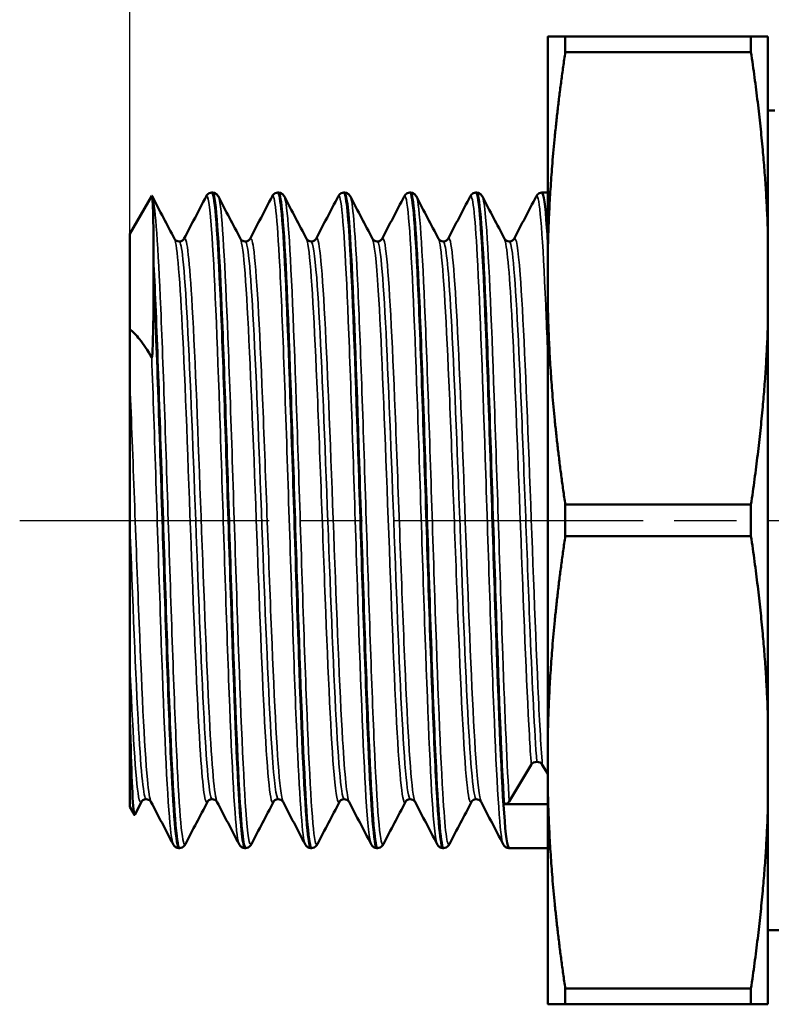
# Model space of a CAD drawing. Header units: millimetres. Extents: x 0 to 698, y -69 to 297.
# Tile 4 of 15: x 56 to 73, y 121 to 144. Entities that reach past the tile are written whole.
import ezdxf

# ---------------------------------------------------------------- set-up
doc = ezdxf.new("R2010")
doc.units = ezdxf.units.MM
doc.linetypes.add('CHAIN', pattern=[0.7087, 0.4724, -0.0591, 0.1181, -0.0591])
for name, color, linetype, lineweight in [('Видимые тонкие (ГОСТ)', 7, 'Continuous', 35), ('Видимый контур (ГОСТ)', 7, 'Continuous', 50), ('Осевая линия (ГОСТ)', 7, 'Continuous', 25), ('Размер (ГОСТ)', 7, 'Continuous', 25)]:
    doc.layers.add(name, color=color, linetype=linetype, lineweight=lineweight)
doc.styles.add('Обычный текст (ГОСТ)', font='GOST Common Italic.ttf')
doc.dimstyles.new('Обычный (ГОСТ)', dxfattribs={"dimtxt": 3.5, "dimasz": 3.5, "dimexe": 1, "dimexo": 0, "dimgap": 0.5, "dimtad": 1, "dimrnd": 1e-08, "dimtxsty": 'Обычный текст (ГОСТ)', "dimblk": 'Filled-1', "dimcen": 0.09, "dimdle": 15, "dimclrd": 256, "dimclre": 256, "dimclrt": 256, "dimazin": 2, "dimtfac": 0.714286, "dimtdec": 3, "dimtmove": 0, "dimatfit": 3, "dimfxl": 1, "dimtolj": 1, "dimlwd": 25, "dimlwe": 25, "dimarcsym": 0})

# ---------------------------------------------------------------- blocks, each defined once
blk = doc.blocks.new('Filled-1')
at = {"color": 0}
for p, q in [((0, 0), (-1, 0.1429)), ((-1, 0.1429), (-1, -0.1429)), ((-1, 0), (0, 0)), ((-1, -0.1429), (0, 0))]:
    blk.add_line(p, q, dxfattribs=at)
at = {"color": 0, "flags": 128}
blk.add_lwpolyline([(-1, -0.1429), (0, 0), (-1, 0.1429), (-1, -0.1429)], dxfattribs=at)
at = {"color": 0}
blk.add_solid([(-1, -0.1429), (0, 0), (-1, 0.1429), (-1, -0.1429)], dxfattribs=at)
blk = doc.blocks.new('*D12')
at = {"layer": 'Defpoints', "color": 0, "linetype": 'Continuous', "transparency": 16777216}
for p in [(83.286, 155.328), (83.286, 140.528), (58.286, 138.974)]:
    blk.add_point(p, dxfattribs=at)
at = {"layer": 'Размер (ГОСТ)', "linetype": 'Continuous', "lineweight": 25, "transparency": 16777216}
for p, q in [((58.286, 138.974), (58.286, 156.328)), ((83.286, 140.528), (83.286, 156.328)), ((61.786, 155.328), (79.786, 155.328))]:
    blk.add_line(p, q, dxfattribs=at)
at = {"layer": 'Размер (ГОСТ)', "linetype": 'Continuous', "lineweight": 25, "transparency": 16777216, "xscale": 3.5, "yscale": 3.5, "zscale": 3.5, "rotation": 180}
blk.add_blockref('Filled-1', (58.286, 155.328), dxfattribs=at)
at = {"layer": 'Размер (ГОСТ)', "linetype": 'Continuous', "lineweight": 25, "transparency": 16777216, "xscale": 3.5, "yscale": 3.5, "zscale": 3.5}
blk.add_blockref('Filled-1', (83.286, 155.328), dxfattribs=at)
at = {"layer": 'Размер (ГОСТ)', "linetype": 'Continuous', "lineweight": 25, "transparency": 16777216, "insert": (67.337, 159.328), "char_height": 3.5, "attachment_point": 1, "style": 'Обычный текст (ГОСТ)'}
blk.add_mtext('\\A1;25', dxfattribs=at)

msp = doc.modelspace()

# ---------------------------------------------------------------- linework, layer by layer
at = {"layer": 'Видимые тонкие (ГОСТ)'}
for points, knots in [([(60.021, 139.818), (60.062, 139.894), (60.104, 139.644), (60.145, 139.079), (60.21, 138.196), (60.274, 136.554), (60.339, 134.646), (60.404, 132.738), (60.468, 130.592), (60.533, 128.851), (60.597, 127.111), (60.662, 125.801), (60.727, 125.314), (60.741, 125.203), (60.756, 125.135), (60.771, 125.109)], [7.791873, 7.791873, 7.791873, 7.791873, 8.311961, 8.311961, 8.311961, 9.124559, 9.124559, 9.124559, 9.936889, 9.936889, 9.936889, 10.748955, 10.748955, 10.748955, 10.933465, 10.933465, 10.933465, 10.933465]), ([(61.521, 139.824), (61.579, 139.93), (61.637, 139.365), (61.695, 138.252), (61.763, 136.963), (61.83, 134.955), (61.897, 132.878), (61.963, 130.863), (62.028, 128.815), (62.093, 127.359), (62.152, 126.04), (62.212, 125.224), (62.271, 125.106)], [14.075058, 14.075058, 14.075058, 14.075058, 14.80559, 14.80559, 14.80559, 15.651912, 15.651912, 15.651912, 16.472728, 16.472728, 16.472728, 17.216651, 17.216651, 17.216651, 17.216651]), ([(64.521, 139.817), (64.555, 139.882), (64.59, 139.723), (64.624, 139.335), (64.689, 138.611), (64.753, 137.099), (64.818, 135.253), (64.883, 133.407), (64.947, 131.254), (65.012, 129.436), (65.077, 127.589), (65.143, 126.116), (65.208, 125.472), (65.229, 125.268), (65.25, 125.149), (65.271, 125.111)], [26.641429, 26.641429, 26.641429, 26.641429, 27.075307, 27.075307, 27.075307, 27.88666, 27.88666, 27.88666, 28.697546, 28.697546, 28.697546, 29.521944, 29.521944, 29.521944, 29.783021, 29.783021, 29.783021, 29.783021]), ([(66.021, 139.822), (66.075, 139.919), (66.129, 139.446), (66.183, 138.481), (66.247, 137.325), (66.312, 135.483), (66.377, 133.506), (66.441, 131.531), (66.506, 129.45), (66.571, 127.886), (66.637, 126.282), (66.703, 125.248), (66.769, 125.108), (66.77, 125.107), (66.77, 125.106), (66.771, 125.105)], [32.924614, 32.924614, 32.924614, 32.924614, 33.603459, 33.603459, 33.603459, 34.415911, 34.415911, 34.415911, 35.227342, 35.227342, 35.227342, 36.059912, 36.059912, 36.059912, 36.066207, 36.066207, 36.066207, 36.066207]), ([(58.8, 139.824), (58.86, 139.705), (58.92, 138.88), (58.979, 137.547), (59.044, 136.1), (59.108, 134.075), (59.173, 132.081), (59.238, 130.087), (59.302, 128.152), (59.367, 126.856), (59.428, 125.629), (59.489, 124.991), (59.55, 125.105)], [7.916091, 7.916091, 7.916091, 7.916091, 8.664379, 8.664379, 8.664379, 9.47686, 9.47686, 9.47686, 10.289075, 10.289075, 10.289075, 11.057683, 11.057683, 11.057683, 11.057683]), ([(60.3, 139.822), (60.312, 139.801), (60.324, 139.753), (60.336, 139.678), (60.4, 139.264), (60.465, 138.023), (60.529, 136.324), (60.596, 134.575), (60.662, 132.366), (60.729, 130.395), (60.794, 128.459), (60.859, 126.782), (60.924, 125.876), (60.966, 125.293), (61.008, 125.035), (61.05, 125.112)], [14.199276, 14.199276, 14.199276, 14.199276, 14.346391, 14.346391, 14.346391, 15.15715, 15.15715, 15.15715, 15.992486, 15.992486, 15.992486, 16.812939, 16.812939, 16.812939, 17.340869, 17.340869, 17.340869, 17.340869]), ([(61.8, 139.816), (61.834, 139.752), (61.867, 139.477), (61.901, 138.997), (61.966, 138.066), (62.031, 136.38), (62.096, 134.448), (62.16, 132.519), (62.225, 130.372), (62.29, 128.656), (62.355, 126.942), (62.42, 125.682), (62.485, 125.258), (62.507, 125.114), (62.528, 125.067), (62.55, 125.111)], [20.482461, 20.482461, 20.482461, 20.482461, 20.903011, 20.903011, 20.903011, 21.718793, 21.718793, 21.718793, 22.533899, 22.533899, 22.533899, 23.348356, 23.348356, 23.348356, 23.624054, 23.624054, 23.624054, 23.624054]), ([(63.021, 139.82), (63.037, 139.854), (63.054, 139.835), (63.07, 139.763), (63.135, 139.475), (63.2, 138.337), (63.265, 136.693), (63.33, 135.051), (63.395, 132.928), (63.459, 130.966), (63.524, 129.005), (63.589, 127.232), (63.654, 126.183), (63.693, 125.553), (63.732, 125.189), (63.771, 125.112)], [20.358243, 20.358243, 20.358243, 20.358243, 20.564426, 20.564426, 20.564426, 21.380498, 21.380498, 21.380498, 22.19588, 22.19588, 22.19588, 23.010603, 23.010603, 23.010603, 23.499836, 23.499836, 23.499836, 23.499836]), ([(63.3, 139.822), (63.352, 139.716), (63.403, 139.099), (63.455, 138.065), (63.519, 136.768), (63.584, 134.834), (63.648, 132.843), (63.713, 130.853), (63.777, 128.833), (63.842, 127.388), (63.907, 125.925), (63.972, 125.073), (64.038, 125.091), (64.042, 125.092), (64.046, 125.097), (64.05, 125.105)], [26.765646, 26.765646, 26.765646, 26.765646, 27.411907, 27.411907, 27.411907, 28.223063, 28.223063, 28.223063, 29.033765, 29.033765, 29.033765, 29.854021, 29.854021, 29.854021, 29.907239, 29.907239, 29.907239, 29.907239]), ([(64.8, 139.824), (64.806, 139.814), (64.812, 139.797), (64.817, 139.774), (64.882, 139.509), (64.947, 138.399), (65.011, 136.778), (65.076, 135.159), (65.141, 133.053), (65.205, 131.092), (65.27, 129.133), (65.334, 127.347), (65.399, 126.266), (65.449, 125.421), (65.5, 125.019), (65.55, 125.109)], [33.048832, 33.048832, 33.048832, 33.048832, 33.119599, 33.119599, 33.119599, 33.932712, 33.932712, 33.932712, 34.744737, 34.744737, 34.744737, 35.555785, 35.555785, 35.555785, 36.190424, 36.190424, 36.190424, 36.190424]), ([(66.3, 139.817), (66.325, 139.773), (66.349, 139.617), (66.373, 139.347), (66.438, 138.629), (66.503, 137.118), (66.567, 135.269), (66.633, 133.41), (66.698, 131.236), (66.763, 129.407), (66.812, 128.021), (66.861, 126.84), (66.911, 126.078)], [39.332017, 39.332017, 39.332017, 39.332017, 39.637234, 39.637234, 39.637234, 40.450681, 40.450681, 40.450681, 41.26825, 41.26825, 41.26825, 41.887902, 41.887902, 41.887902, 41.887902]), ([(67.521, 139.822), (67.532, 139.845), (67.544, 139.843), (67.555, 139.815), (67.62, 139.653), (67.685, 138.635), (67.75, 137.07), (67.762, 136.78), (67.774, 136.471), (67.786, 136.148)], [39.207799, 39.207799, 39.207799, 39.207799, 39.351006, 39.351006, 39.351006, 40.166214, 40.166214, 40.166214, 40.317537, 40.317537, 40.317537, 40.317537]), ([(62.519, 138.862), (62.519, 138.862), (62.519, 138.862), (62.519, 138.863), (62.586, 138.991), (62.653, 138.314), (62.72, 137.05), (62.788, 135.788), (62.855, 133.96), (62.922, 132.157), (62.989, 130.355), (63.056, 128.606), (63.124, 127.474), (63.172, 126.658), (63.22, 126.171), (63.269, 126.073)], [20.348972, 20.348972, 20.348972, 20.348972, 20.349444, 20.349444, 20.349444, 21.194681, 21.194681, 21.194681, 22.039171, 22.039171, 22.039171, 22.882948, 22.882948, 22.882948, 23.490565, 23.490565, 23.490565, 23.490565]), ([(59.303, 138.862), (59.366, 138.737), (59.429, 137.914), (59.492, 136.621), (59.559, 135.251), (59.626, 133.375), (59.693, 131.593), (59.76, 129.811), (59.827, 128.153), (59.894, 127.147), (59.947, 126.353), (60, 125.976), (60.053, 126.071)], [7.925362, 7.925362, 7.925362, 7.925362, 8.71988, 8.71988, 8.71988, 9.561187, 9.561187, 9.561187, 10.402209, 10.402209, 10.402209, 11.066955, 11.066955, 11.066955, 11.066955]), ([(59.411, 138.795), (59.439, 138.796), (59.468, 138.666), (59.496, 138.4), (59.563, 137.774), (59.631, 136.41), (59.698, 134.747), (59.765, 133.084), (59.832, 131.149), (59.899, 129.564), (59.966, 127.98), (60.033, 126.771), (60.1, 126.327), (60.121, 126.194), (60.141, 126.13), (60.161, 126.133)], [7.853982, 7.853982, 7.853982, 7.853982, 8.212507, 8.212507, 8.212507, 9.056496, 9.056496, 9.056496, 9.900193, 9.900193, 9.900193, 10.743607, 10.743607, 10.743607, 10.995574, 10.995574, 10.995574, 10.995574]), ([(59.519, 138.861), (59.577, 138.967), (59.636, 138.485), (59.694, 137.517), (59.761, 136.409), (59.828, 134.681), (59.895, 132.886), (59.962, 131.091), (60.029, 129.259), (60.096, 127.975), (60.153, 126.87), (60.211, 126.186), (60.269, 126.069)], [7.782601, 7.782601, 7.782601, 7.782601, 8.517726, 8.517726, 8.517726, 9.359103, 9.359103, 9.359103, 10.200192, 10.200192, 10.200192, 10.924194, 10.924194, 10.924194, 10.924194]), ([(60.803, 138.852), (60.837, 138.786), (60.872, 138.526), (60.906, 138.077), (60.974, 137.196), (61.042, 135.606), (61.11, 133.827), (61.177, 132.051), (61.245, 130.117), (61.312, 128.655), (61.38, 127.194), (61.448, 126.229), (61.515, 126.074), (61.528, 126.046), (61.54, 126.045), (61.553, 126.07)], [14.208547, 14.208547, 14.208547, 14.208547, 14.642482, 14.642482, 14.642482, 15.493902, 15.493902, 15.493902, 16.344034, 16.344034, 16.344034, 17.193234, 17.193234, 17.193234, 17.35014, 17.35014, 17.35014, 17.35014]), ([(60.911, 138.803), (60.978, 138.801), (61.045, 138.006), (61.112, 136.67), (61.18, 135.321), (61.248, 133.445), (61.316, 131.657), (61.384, 129.871), (61.452, 128.204), (61.52, 127.201), (61.567, 126.506), (61.614, 126.138), (61.661, 126.133)], [14.137167, 14.137167, 14.137167, 14.137167, 14.982496, 14.982496, 14.982496, 15.83574, 15.83574, 15.83574, 16.688025, 16.688025, 16.688025, 17.27876, 17.27876, 17.27876, 17.27876]), ([(61.019, 138.855), (61.045, 138.908), (61.072, 138.843), (61.099, 138.656), (61.167, 138.176), (61.235, 136.895), (61.304, 135.24), (61.371, 133.6), (61.439, 131.622), (61.507, 129.95), (61.574, 128.279), (61.642, 126.942), (61.71, 126.373), (61.729, 126.208), (61.749, 126.108), (61.769, 126.073)], [14.065787, 14.065787, 14.065787, 14.065787, 14.401604, 14.401604, 14.401604, 15.26055, 15.26055, 15.26055, 16.110945, 16.110945, 16.110945, 16.960397, 16.960397, 16.960397, 17.207379, 17.207379, 17.207379, 17.207379]), ([(62.303, 138.861), (62.31, 138.848), (62.317, 138.826), (62.324, 138.796), (62.391, 138.506), (62.459, 137.424), (62.526, 135.898), (62.593, 134.373), (62.66, 132.43), (62.727, 130.695), (62.794, 128.962), (62.862, 127.464), (62.929, 126.683), (62.97, 126.203), (63.011, 125.999), (63.053, 126.075)], [20.491733, 20.491733, 20.491733, 20.491733, 20.581361, 20.581361, 20.581361, 21.426389, 21.426389, 21.426389, 22.270681, 22.270681, 22.270681, 23.114267, 23.114267, 23.114267, 23.633325, 23.633325, 23.633325, 23.633325]), ([(62.411, 138.795), (62.452, 138.792), (62.493, 138.516), (62.534, 137.978), (62.601, 137.095), (62.669, 135.523), (62.736, 133.772), (62.803, 132.022), (62.871, 130.121), (62.938, 128.686), (63.005, 127.251), (63.073, 126.304), (63.14, 126.15), (63.147, 126.135), (63.154, 126.127), (63.161, 126.128)], [20.420352, 20.420352, 20.420352, 20.420352, 20.936235, 20.936235, 20.936235, 21.783466, 21.783466, 21.783466, 22.62997, 22.62997, 22.62997, 23.475777, 23.475777, 23.475777, 23.561945, 23.561945, 23.561945, 23.561945]), ([(63.803, 138.856), (63.846, 138.768), (63.89, 138.368), (63.933, 137.688), (64, 136.646), (64.067, 134.964), (64.134, 133.179), (64.202, 131.357), (64.27, 129.457), (64.339, 128.111), (64.406, 126.777), (64.474, 126.008), (64.542, 126.053), (64.545, 126.055), (64.549, 126.06), (64.553, 126.068)], [26.774918, 26.774918, 26.774918, 26.774918, 27.322714, 27.322714, 27.322714, 28.162722, 28.162722, 28.162722, 29.020545, 29.020545, 29.020545, 29.869951, 29.869951, 29.869951, 29.916511, 29.916511, 29.916511, 29.916511]), ([(63.911, 138.8), (63.922, 138.801), (63.934, 138.779), (63.946, 138.732), (64.013, 138.468), (64.08, 137.423), (64.147, 135.932), (64.214, 134.443), (64.281, 132.533), (64.348, 130.814), (64.416, 129.074), (64.484, 127.561), (64.552, 126.77), (64.588, 126.349), (64.624, 126.136), (64.661, 126.135)], [26.703538, 26.703538, 26.703538, 26.703538, 26.852677, 26.852677, 26.852677, 27.695475, 27.695475, 27.695475, 28.537763, 28.537763, 28.537763, 29.390773, 29.390773, 29.390773, 29.84513, 29.84513, 29.84513, 29.84513]), ([(64.019, 138.854), (64.055, 138.923), (64.092, 138.773), (64.128, 138.4), (64.195, 137.72), (64.262, 136.308), (64.329, 134.616), (64.398, 132.859), (64.468, 130.83), (64.537, 129.221), (64.605, 127.654), (64.672, 126.512), (64.74, 126.167), (64.75, 126.119), (64.759, 126.086), (64.769, 126.069)], [26.632157, 26.632157, 26.632157, 26.632157, 27.092218, 27.092218, 27.092218, 27.932365, 27.932365, 27.932365, 28.804587, 28.804587, 28.804587, 29.654466, 29.654466, 29.654466, 29.77375, 29.77375, 29.77375, 29.77375]), ([(65.303, 138.858), (65.318, 138.831), (65.333, 138.764), (65.349, 138.656), (65.416, 138.186), (65.483, 136.948), (65.55, 135.339), (65.617, 133.732), (65.683, 131.781), (65.75, 130.11), (65.82, 128.381), (65.889, 126.982), (65.958, 126.388), (65.989, 126.116), (66.021, 126.015), (66.053, 126.076)], [33.058103, 33.058103, 33.058103, 33.058103, 33.251058, 33.251058, 33.251058, 34.092849, 34.092849, 34.092849, 34.933494, 34.933494, 34.933494, 35.802795, 35.802795, 35.802795, 36.199696, 36.199696, 36.199696, 36.199696]), ([(65.411, 138.798), (65.462, 138.792), (65.513, 138.351), (65.564, 137.534), (65.631, 136.464), (65.699, 134.769), (65.766, 132.992), (65.833, 131.218), (65.9, 129.393), (65.967, 128.101), (66.031, 126.858), (66.096, 126.131), (66.161, 126.127)], [32.986723, 32.986723, 32.986723, 32.986723, 33.630439, 33.630439, 33.630439, 34.474204, 34.474204, 34.474204, 35.316873, 35.316873, 35.316873, 36.128316, 36.128316, 36.128316, 36.128316]), ([(65.519, 138.86), (65.528, 138.88), (65.538, 138.884), (65.548, 138.87), (65.615, 138.78), (65.682, 137.891), (65.749, 136.489), (65.816, 135.089), (65.883, 133.2), (65.949, 131.426), (66.016, 129.654), (66.083, 128.025), (66.15, 127.059), (66.189, 126.487), (66.229, 126.153), (66.269, 126.075)], [32.915342, 32.915342, 32.915342, 32.915342, 33.037136, 33.037136, 33.037136, 33.879237, 33.879237, 33.879237, 34.720161, 34.720161, 34.720161, 35.560032, 35.560032, 35.560032, 36.056935, 36.056935, 36.056935, 36.056935]), ([(66.803, 138.859), (66.857, 138.749), (66.911, 138.142), (66.965, 137.146), (67.032, 135.918), (67.099, 134.119), (67.166, 132.323), (67.233, 130.525), (67.3, 128.759), (67.367, 127.59), (67.381, 127.335), (67.396, 127.107), (67.411, 126.91)], [39.341289, 39.341289, 39.341289, 39.341289, 40.022606, 40.022606, 40.022606, 40.862831, 40.862831, 40.862831, 41.704013, 41.704013, 41.704013, 41.887902, 41.887902, 41.887902, 41.887902]), ([(66.911, 138.796), (66.934, 138.798), (66.957, 138.714), (66.98, 138.539), (67.047, 138.029), (67.114, 136.76), (67.182, 135.141), (67.249, 133.513), (67.317, 131.559), (67.384, 129.916), (67.435, 128.691), (67.485, 127.645), (67.536, 126.976)], [39.269908, 39.269908, 39.269908, 39.269908, 39.559498, 39.559498, 39.559498, 40.404807, 40.404807, 40.404807, 41.254646, 41.254646, 41.254646, 41.887902, 41.887902, 41.887902, 41.887902]), ([(67.019, 138.856), (67.065, 138.94), (67.112, 138.664), (67.159, 138.047), (67.226, 137.161), (67.292, 135.587), (67.359, 133.829), (67.427, 132.066), (67.494, 130.146), (67.561, 128.688), (67.594, 127.966), (67.627, 127.357), (67.661, 126.91)], [39.198528, 39.198528, 39.198528, 39.198528, 39.784849, 39.784849, 39.784849, 40.626322, 40.626322, 40.626322, 41.47038, 41.47038, 41.47038, 41.887902, 41.887902, 41.887902, 41.887902]), ([(58.785, 136.167), (58.85, 134.435), (58.915, 132.285), (58.98, 130.365), (59.044, 128.446), (59.109, 126.785), (59.174, 125.882), (59.206, 125.433), (59.239, 125.175), (59.271, 125.113)], [2.615645, 2.615645, 2.615645, 2.615645, 3.430324, 3.430324, 3.430324, 4.244684, 4.244684, 4.244684, 4.65028, 4.65028, 4.65028, 4.65028]), ([(58.286, 135.669), (58.353, 134.107), (58.42, 132.156), (58.487, 130.445), (58.554, 128.734), (58.621, 127.289), (58.688, 126.575), (58.715, 126.291), (58.742, 126.124), (58.769, 126.075)], [2.618418, 2.618418, 2.618418, 2.618418, 3.462018, 3.462018, 3.462018, 4.305278, 4.305278, 4.305278, 4.641009, 4.641009, 4.641009, 4.641009]), ([(58.286, 132.462), (58.353, 130.675), (58.42, 128.903), (58.488, 127.719), (58.545, 126.704), (58.603, 126.135), (58.661, 126.129)], [3.14202, 3.14202, 3.14202, 3.14202, 3.98792, 3.98792, 3.98792, 4.712389, 4.712389, 4.712389, 4.712389]), ([(58.286, 129.255), (58.353, 127.695), (58.42, 126.548), (58.487, 126.183), (58.509, 126.065), (58.531, 126.03), (58.553, 126.074)], [3.665623, 3.665623, 3.665623, 3.665623, 4.508801, 4.508801, 4.508801, 4.783769, 4.783769, 4.783769, 4.783769])]:
    msp.add_open_spline(points, degree=3, knots=knots, dxfattribs=at)
at = {"layer": 'Видимый контур (ГОСТ)'}
for p, q in [((67.786, 143.465), (67.786, 138.516)), ((68.183, 143.107), (68.183, 143.465)), ((68.183, 143.465), (72.403, 143.465)), ((72.403, 143.465), (72.403, 143.107)), ((72.786, 139.057), (72.786, 143.465)), ((68.183, 143.107), (72.403, 143.107)), ((72.943, 141.78), (72.786, 141.78)), ((60.168, 139.915), (60.154, 139.915)), ((61.668, 139.915), (61.654, 139.915)), ((63.168, 139.915), (63.154, 139.915)), ((64.668, 139.915), (64.654, 139.915)), ((66.168, 139.915), (66.154, 139.915)), ((67.786, 139.915), (67.654, 139.915)), ((58.286, 138.974), (58.785, 139.84)), ((72.786, 139.057), (72.786, 136.873)), ((58.286, 138.974), (58.286, 136.814)), ((67.786, 137.414), (67.786, 138.516)), ((58.829, 138.001), (58.829, 138.279)), ((67.786, 137.414), (67.786, 127.516)), ((58.286, 135.669), (58.286, 136.814)), ((72.786, 128.057), (72.786, 136.873)), ((58.286, 132.462), (58.286, 135.669)), ((68.183, 132.107), (68.183, 132.823)), ((68.183, 132.823), (72.403, 132.823)), ((72.403, 132.823), (72.403, 132.107)), ((58.286, 129.255), (58.286, 132.462)), ((68.183, 132.107), (72.403, 132.107)), ((58.286, 128.112), (58.286, 129.255)), ((58.286, 128.112), (58.286, 125.955)), ((72.786, 128.057), (72.786, 125.873)), ((67.786, 126.414), (67.786, 127.516)), ((66.911, 126.078), (67.411, 126.91)), ((67.661, 126.91), (67.786, 126.702)), ((67.786, 126.414), (67.786, 121.465)), ((58.553, 126.067), (58.4, 125.774)), ((67.786, 126.013), (66.793, 126.013)), ((58.286, 125.955), (58.391, 125.773)), ((72.786, 121.465), (72.786, 125.873)), ((59.418, 125.015), (59.404, 125.015)), ((60.918, 125.015), (60.904, 125.015)), ((62.418, 125.015), (62.404, 125.015)), ((63.918, 125.015), (63.904, 125.015)), ((65.418, 125.015), (65.404, 125.015)), ((67.786, 125.015), (66.904, 125.015)), ((73.843, 123.15), (72.786, 123.15)), ((68.183, 121.465), (68.183, 121.823)), ((68.183, 121.823), (72.403, 121.823)), ((72.403, 121.823), (72.403, 121.465)), ((68.183, 121.465), (72.403, 121.465))]:
    msp.add_line(p, q, dxfattribs=at)
for centre, start_param, end_param in [((67.536, 126.854), 1.570796, 2.661627), ((67.536, 126.854), 0.479966, 1.570796), ((66.786, 126.135), 4.761333, 5.80322)]:
    msp.add_ellipse(centre, major_axis=(0.141, 0), ratio=0.866025, start_param=start_param, end_param=end_param, dxfattribs=at)
for points, weights in [([(67.786, 143.465), (67.824, 143.465), (68.183, 143.465)], [1, 1.02643073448, 1.00003296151]), ([(72.403, 143.465), (72.719, 143.465), (72.786, 143.465)], [1.0002991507, 1.02043140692, 1]), ([(68.183, 143.107), (67.824, 140.666), (67.786, 138.516)], [1.00003296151, 1.02643073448, 1]), ([(72.786, 139.057), (72.719, 140.959), (72.403, 143.107)], [1, 1.02043140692, 1.0002991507]), ([(67.786, 137.414), (67.824, 135.263), (68.183, 132.823)], [1, 1.02643073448, 1.00003296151]), ([(72.403, 132.823), (72.719, 134.971), (72.786, 136.873)], [1.0002991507, 1.02043140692, 1]), ([(68.183, 132.107), (67.824, 129.666), (67.786, 127.516)], [1.00003296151, 1.02643073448, 1]), ([(72.786, 128.057), (72.719, 129.959), (72.403, 132.107)], [1, 1.02043140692, 1.0002991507]), ([(67.786, 126.414), (67.824, 124.263), (68.183, 121.823)], [1, 1.02643073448, 1.00003296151]), ([(72.403, 121.823), (72.719, 123.971), (72.786, 125.873)], [1.0002991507, 1.02043140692, 1]), ([(68.183, 121.465), (67.824, 121.465), (67.786, 121.465)], [1.00003296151, 1.02643073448, 1]), ([(72.786, 121.465), (72.719, 121.465), (72.403, 121.465)], [1, 1.02043140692, 1.0002991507])]:
    msp.add_rational_spline(points, weights, degree=2, dxfattribs=at)
for points, knots in [([(60.021, 139.825), (60.028, 139.838), (60.037, 139.854), (60.064, 139.881), (60.077, 139.891), (60.11, 139.907), (60.131, 139.914), (60.153, 139.915)], [0, 0, 0, 0, 0.02329239, 0.02329239, 0.03539831, 0.03539831, 0.04793513, 0.04793513, 0.04793513, 0.04793513]), ([(60.153, 139.912), (60.164, 139.914), (60.174, 139.895), (60.184, 139.854), (60.249, 139.598), (60.313, 138.494), (60.378, 136.873), (60.442, 135.252), (60.506, 133.136), (60.571, 131.156), (60.635, 129.177), (60.7, 127.362), (60.764, 126.253), (60.811, 125.451), (60.857, 125.026), (60.904, 125.02)], [7.852412, 7.852412, 7.852412, 7.852412, 7.98166, 7.98166, 7.98166, 8.791621, 8.791621, 8.791621, 9.601329, 9.601329, 9.601329, 10.410791, 10.410791, 10.410791, 10.995574, 10.995574, 10.995574, 10.995574]), ([(60.168, 139.915), (60.198, 139.913), (60.226, 139.902), (60.258, 139.88), (60.268, 139.871), (60.288, 139.848), (60.295, 139.836), (60.3, 139.825)], [0, 0, 0, 0, 0.01722163, 0.01722163, 0.02866027, 0.02866027, 0.04791675, 0.04791675, 0.04791675, 0.04791675]), ([(60.918, 125.019), (60.87, 125.023), (60.821, 125.482), (60.773, 126.341), (60.708, 127.487), (60.644, 129.329), (60.579, 131.317), (60.515, 133.303), (60.451, 135.406), (60.386, 137), (60.321, 138.613), (60.256, 139.681), (60.191, 139.879), (60.183, 139.903), (60.175, 139.914), (60.168, 139.913)], [-17.280329, -17.280329, -17.280329, -17.280329, -16.672839, -16.672839, -16.672839, -15.862642, -15.862642, -15.862642, -15.053444, -15.053444, -15.053444, -14.23487, -14.23487, -14.23487, -14.137167, -14.137167, -14.137167, -14.137167]), ([(61.521, 139.825), (61.528, 139.838), (61.537, 139.854), (61.564, 139.881), (61.577, 139.891), (61.61, 139.907), (61.631, 139.914), (61.653, 139.915)], [0, 0, 0, 0, 0.02329239, 0.02329239, 0.03539831, 0.03539831, 0.04793513, 0.04793513, 0.04793513, 0.04793513]), ([(61.653, 139.906), (61.682, 139.909), (61.711, 139.751), (61.74, 139.431), (61.805, 138.71), (61.87, 137.179), (61.935, 135.301), (62, 133.425), (62.066, 131.231), (62.131, 129.383), (62.195, 127.538), (62.26, 126.066), (62.325, 125.413), (62.351, 125.15), (62.378, 125.021), (62.404, 125.023)], [14.135597, 14.135597, 14.135597, 14.135597, 14.499667, 14.499667, 14.499667, 15.317433, 15.317433, 15.317433, 16.13437, 16.13437, 16.13437, 16.95051, 16.95051, 16.95051, 17.27876, 17.27876, 17.27876, 17.27876]), ([(61.668, 139.915), (61.698, 139.913), (61.726, 139.902), (61.758, 139.88), (61.768, 139.871), (61.788, 139.848), (61.795, 139.836), (61.8, 139.825)], [0, 0, 0, 0, 0.01722163, 0.01722163, 0.02866027, 0.02866027, 0.04791675, 0.04791675, 0.04791675, 0.04791675]), ([(62.418, 125.023), (62.387, 125.021), (62.357, 125.197), (62.326, 125.554), (62.262, 126.305), (62.197, 127.843), (62.133, 129.71), (62.069, 131.576), (62.004, 133.744), (61.94, 135.57), (61.875, 137.418), (61.81, 138.887), (61.744, 139.531), (61.719, 139.785), (61.693, 139.909), (61.668, 139.907)], [-23.563515, -23.563515, -23.563515, -23.563515, -23.179133, -23.179133, -23.179133, -22.369945, -22.369945, -22.369945, -21.561214, -21.561214, -21.561214, -20.742674, -20.742674, -20.742674, -20.420352, -20.420352, -20.420352, -20.420352]), ([(63.021, 139.825), (63.028, 139.838), (63.037, 139.854), (63.064, 139.881), (63.077, 139.891), (63.11, 139.907), (63.131, 139.914), (63.153, 139.915)], [0, 0, 0, 0, 0.02329239, 0.02329239, 0.03539831, 0.03539831, 0.04793513, 0.04793513, 0.04793513, 0.04793513]), ([(63.153, 139.91), (63.201, 139.906), (63.249, 139.457), (63.297, 138.614), (63.362, 137.476), (63.426, 135.635), (63.491, 133.644), (63.555, 131.65), (63.62, 129.533), (63.685, 127.931), (63.749, 126.333), (63.814, 125.269), (63.878, 125.056), (63.887, 125.029), (63.895, 125.016), (63.904, 125.016)], [20.418783, 20.418783, 20.418783, 20.418783, 21.020258, 21.020258, 21.020258, 21.832217, 21.832217, 21.832217, 22.645479, 22.645479, 22.645479, 23.45627, 23.45627, 23.45627, 23.561945, 23.561945, 23.561945, 23.561945]), ([(63.168, 139.915), (63.198, 139.913), (63.226, 139.902), (63.258, 139.88), (63.268, 139.871), (63.288, 139.848), (63.295, 139.836), (63.3, 139.825)], [0, 0, 0, 0, 0.01722163, 0.01722163, 0.02866027, 0.02866027, 0.04791675, 0.04791675, 0.04791675, 0.04791675]), ([(63.918, 125.019), (63.904, 125.016), (63.89, 125.051), (63.876, 125.126), (63.812, 125.473), (63.747, 126.67), (63.682, 128.356), (63.617, 130.04), (63.553, 132.189), (63.488, 134.155), (63.423, 136.121), (63.359, 137.876), (63.294, 138.895), (63.252, 139.559), (63.21, 139.904), (63.168, 139.908)], [-29.8467, -29.8467, -29.8467, -29.8467, -29.672395, -29.672395, -29.672395, -28.858558, -28.858558, -28.858558, -28.045401, -28.045401, -28.045401, -27.232893, -27.232893, -27.232893, -26.703538, -26.703538, -26.703538, -26.703538]), ([(64.521, 139.825), (64.528, 139.838), (64.537, 139.854), (64.564, 139.881), (64.577, 139.891), (64.61, 139.907), (64.631, 139.914), (64.653, 139.915)], [0, 0, 0, 0, 0.02329239, 0.02329239, 0.03539831, 0.03539831, 0.04793513, 0.04793513, 0.04793513, 0.04793513]), ([(64.653, 139.915), (64.718, 139.917), (64.783, 139.058), (64.847, 137.595), (64.912, 136.123), (64.977, 134.062), (65.042, 132.036), (65.107, 130.015), (65.172, 128.057), (65.237, 126.756), (65.293, 125.643), (65.348, 125.023), (65.404, 125.017)], [26.701968, 26.701968, 26.701968, 26.701968, 27.514814, 27.514814, 27.514814, 28.331862, 28.331862, 28.331862, 29.147335, 29.147335, 29.147335, 29.84513, 29.84513, 29.84513, 29.84513]), ([(64.668, 139.915), (64.698, 139.913), (64.726, 139.902), (64.758, 139.88), (64.768, 139.871), (64.788, 139.848), (64.795, 139.836), (64.8, 139.825)], [0, 0, 0, 0, 0.01722163, 0.01722163, 0.02866027, 0.02866027, 0.04791675, 0.04791675, 0.04791675, 0.04791675]), ([(65.418, 125.016), (65.361, 125.019), (65.304, 125.676), (65.246, 126.849), (65.179, 128.22), (65.113, 130.276), (65.046, 132.362), (64.981, 134.395), (64.916, 136.425), (64.85, 137.834), (64.789, 139.153), (64.728, 139.91), (64.668, 139.914)], [-36.129885, -36.129885, -36.129885, -36.129885, -35.411341, -35.411341, -35.411341, -34.571279, -34.571279, -34.571279, -33.752763, -33.752763, -33.752763, -32.986723, -32.986723, -32.986723, -32.986723]), ([(66.021, 139.825), (66.028, 139.838), (66.037, 139.854), (66.064, 139.881), (66.077, 139.891), (66.11, 139.907), (66.131, 139.914), (66.153, 139.915)], [0, 0, 0, 0, 0.02329239, 0.02329239, 0.03539831, 0.03539831, 0.04793513, 0.04793513, 0.04793513, 0.04793513]), ([(66.153, 139.91), (66.171, 139.913), (66.188, 139.856), (66.206, 139.738), (66.272, 139.293), (66.338, 137.978), (66.403, 136.2), (66.468, 134.448), (66.533, 132.272), (66.598, 130.331), (66.663, 128.397), (66.727, 126.724), (66.792, 125.814), (66.829, 125.291), (66.867, 125.025), (66.904, 125.023)], [32.985153, 32.985153, 32.985153, 32.985153, 33.205086, 33.205086, 33.205086, 34.032302, 34.032302, 34.032302, 34.847943, 34.847943, 34.847943, 35.660753, 35.660753, 35.660753, 36.128316, 36.128316, 36.128316, 36.128316]), ([(66.168, 139.915), (66.198, 139.913), (66.226, 139.902), (66.258, 139.88), (66.268, 139.871), (66.288, 139.848), (66.295, 139.836), (66.3, 139.825)], [0, 0, 0, 0, 0.01722163, 0.01722163, 0.02866027, 0.02866027, 0.04791675, 0.04791675, 0.04791675, 0.04791675]), ([(66.793, 126.013), (66.728, 127.019), (66.664, 128.761), (66.599, 130.717), (66.535, 132.673), (66.47, 134.817), (66.406, 136.507), (66.341, 138.196), (66.277, 139.41), (66.212, 139.784), (66.197, 139.871), (66.182, 139.913), (66.168, 139.911)], [-41.887902, -41.887902, -41.887902, -41.887902, -41.077448, -41.077448, -41.077448, -40.267259, -40.267259, -40.267259, -39.457331, -39.457331, -39.457331, -39.269908, -39.269908, -39.269908, -39.269908]), ([(67.521, 139.825), (67.528, 139.838), (67.537, 139.854), (67.564, 139.881), (67.577, 139.891), (67.61, 139.907), (67.631, 139.914), (67.653, 139.915)], [0, 0, 0, 0, 0.02329239, 0.02329239, 0.03539831, 0.03539831, 0.04793513, 0.04793513, 0.04793513, 0.04793513]), ([(67.653, 139.907), (67.691, 139.907), (67.728, 139.639), (67.766, 139.112), (67.772, 139.017), (67.779, 138.915), (67.786, 138.805)], [39.2683385, 39.2683385, 39.2683385, 39.2683385, 39.7384365, 39.7384365, 39.7384365, 39.8228146, 39.8228146, 39.8228146, 39.8228146]), ([(58.785, 139.84), (58.799, 139.864), (58.809, 139.743), (58.823, 139.22), (58.828, 138.811), (58.829, 138.279)], [-0.5022008, -0.5022008, -0.5022008, -0.5022008, -0.2555729, -0.2555729, 0, 0, 0, 0]), ([(59.303, 138.862), (59.304, 138.859), (59.308, 138.851), (59.329, 138.831), (59.34, 138.822), (59.37, 138.808), (59.39, 138.803), (59.411, 138.803)], [0, 0, 0, 0, 0.02317875, 0.02317875, 0.03536137, 0.03536137, 0.04799575, 0.04799575, 0.04799575, 0.04799575]), ([(59.411, 138.803), (59.44, 138.803), (59.468, 138.814), (59.499, 138.836), (59.507, 138.845), (59.516, 138.857), (59.518, 138.86), (59.519, 138.862)], [0, 0, 0, 0, 0.01825365, 0.01825365, 0.03388192, 0.03388192, 0.0479751, 0.0479751, 0.0479751, 0.0479751]), ([(60.803, 138.862), (60.804, 138.859), (60.808, 138.851), (60.829, 138.831), (60.84, 138.822), (60.87, 138.808), (60.89, 138.803), (60.911, 138.803)], [0, 0, 0, 0, 0.02317875, 0.02317875, 0.03536137, 0.03536137, 0.04799575, 0.04799575, 0.04799575, 0.04799575]), ([(60.911, 138.803), (60.94, 138.803), (60.968, 138.814), (60.999, 138.836), (61.007, 138.845), (61.016, 138.857), (61.018, 138.86), (61.019, 138.862)], [0, 0, 0, 0, 0.01825365, 0.01825365, 0.03388192, 0.03388192, 0.0479751, 0.0479751, 0.0479751, 0.0479751]), ([(62.303, 138.862), (62.304, 138.859), (62.308, 138.851), (62.329, 138.831), (62.34, 138.822), (62.37, 138.808), (62.39, 138.803), (62.411, 138.803)], [0, 0, 0, 0, 0.02317875, 0.02317875, 0.03536137, 0.03536137, 0.04799575, 0.04799575, 0.04799575, 0.04799575]), ([(62.411, 138.803), (62.44, 138.803), (62.468, 138.814), (62.499, 138.836), (62.507, 138.845), (62.516, 138.857), (62.518, 138.86), (62.519, 138.862)], [0, 0, 0, 0, 0.01825365, 0.01825365, 0.03388192, 0.03388192, 0.0479751, 0.0479751, 0.0479751, 0.0479751]), ([(63.803, 138.862), (63.804, 138.859), (63.808, 138.851), (63.829, 138.831), (63.84, 138.822), (63.87, 138.808), (63.89, 138.803), (63.911, 138.803)], [0, 0, 0, 0, 0.02317875, 0.02317875, 0.03536137, 0.03536137, 0.04799575, 0.04799575, 0.04799575, 0.04799575]), ([(63.911, 138.803), (63.94, 138.803), (63.968, 138.814), (63.999, 138.836), (64.007, 138.845), (64.016, 138.857), (64.018, 138.86), (64.019, 138.862)], [0, 0, 0, 0, 0.01825365, 0.01825365, 0.03388192, 0.03388192, 0.0479751, 0.0479751, 0.0479751, 0.0479751]), ([(65.303, 138.862), (65.304, 138.859), (65.308, 138.851), (65.329, 138.831), (65.34, 138.822), (65.37, 138.808), (65.39, 138.803), (65.411, 138.803)], [0, 0, 0, 0, 0.02317875, 0.02317875, 0.03536137, 0.03536137, 0.04799575, 0.04799575, 0.04799575, 0.04799575]), ([(65.411, 138.803), (65.44, 138.803), (65.468, 138.814), (65.499, 138.836), (65.507, 138.845), (65.516, 138.857), (65.518, 138.86), (65.519, 138.862)], [0, 0, 0, 0, 0.01825365, 0.01825365, 0.03388192, 0.03388192, 0.0479751, 0.0479751, 0.0479751, 0.0479751]), ([(66.803, 138.862), (66.804, 138.859), (66.808, 138.851), (66.829, 138.831), (66.84, 138.822), (66.87, 138.808), (66.89, 138.803), (66.911, 138.803)], [0, 0, 0, 0, 0.02317875, 0.02317875, 0.03536137, 0.03536137, 0.04799575, 0.04799575, 0.04799575, 0.04799575]), ([(66.911, 138.803), (66.94, 138.803), (66.968, 138.814), (66.999, 138.836), (67.007, 138.845), (67.016, 138.857), (67.018, 138.86), (67.019, 138.862)], [0, 0, 0, 0, 0.01825365, 0.01825365, 0.03388192, 0.03388192, 0.0479751, 0.0479751, 0.0479751, 0.0479751]), ([(59.418, 125.015), (59.416, 125.015), (59.415, 125.015), (59.413, 125.016), (59.349, 125.051), (59.284, 125.948), (59.219, 127.437), (59.154, 128.937), (59.089, 131.017), (59.024, 133.044), (58.959, 135.068), (58.894, 137.01), (58.829, 138.279)], [-10.997144, -10.997144, -10.997144, -10.997144, -10.978171, -10.978171, -10.978171, -10.165605, -10.165605, -10.165605, -9.346942, -9.346942, -9.346942, -8.529381, -8.529381, -8.529381, -8.529381]), ([(58.829, 138.001), (58.828, 137.638), (58.826, 137.272), (58.816, 136.628), (58.809, 136.372), (58.799, 136.231), (58.797, 136.204), (58.793, 136.181), (58.792, 136.176), (58.791, 136.171), (58.79, 136.17), (58.79, 136.168), (58.789, 136.167), (58.789, 136.166), (58.789, 136.166), (58.788, 136.165), (58.788, 136.165), (58.787, 136.165), (58.787, 136.165), (58.786, 136.166), (58.785, 136.166), (58.785, 136.167)], [-0.07520075, -0.07520075, -0.07520075, -0.07520075, -0.04050104, -0.04050104, -0.00780275, -0.00780275, -0.00277334, -0.00277334, -0.0016161, -0.0016161, -0.00119655, -0.00119655, -0.0009814, -0.0009814, -0.00082195, -0.00082195, -0.0006548, -0.0006548, -0.00041451, -0.00041451, 0, 0, 0, 0]), ([(58.829, 138.001), (58.893, 136.651), (58.958, 134.672), (59.023, 132.656), (59.087, 130.641), (59.152, 128.619), (59.216, 127.194), (59.279, 125.817), (59.341, 125.017), (59.404, 125.015)], [2.303956, 2.303956, 2.303956, 2.303956, 3.115883, 3.115883, 3.115883, 3.927509, 3.927509, 3.927509, 4.712389, 4.712389, 4.712389, 4.712389]), ([(58.785, 136.167), (58.695, 136.326), (58.602, 136.465), (58.435, 136.673), (58.361, 136.751), (58.286, 136.814)], [-0.1926762, -0.1926762, -0.1926762, -0.1926762, -0.0941036, -0.0941036, -0.0183827, -0.0183827, -0.0183827, -0.0183827]), ([(58.286, 128.112), (58.291, 127.89), (58.297, 127.68), (58.317, 126.978), (58.331, 126.572), (58.362, 125.948), (58.378, 125.775), (58.396, 125.769), (58.398, 125.77), (58.4, 125.774)], [-2.7750178, -2.7750178, -2.7750178, -2.7750178, -2.6874323, -2.6874323, -2.4612711, -2.4612711, -2.2007556, -2.2007556, -2.1725469, -2.1725469, -2.1725469, -2.1725469]), ([(58.661, 126.127), (58.631, 126.127), (58.603, 126.115), (58.572, 126.094), (58.565, 126.085), (58.556, 126.073), (58.554, 126.069), (58.553, 126.067)], [0, 0, 0, 0, 0.01825365, 0.01825365, 0.03388192, 0.03388192, 0.0479751, 0.0479751, 0.0479751, 0.0479751]), ([(58.769, 126.067), (58.767, 126.07), (58.763, 126.079), (58.742, 126.099), (58.731, 126.107), (58.701, 126.122), (58.681, 126.127), (58.661, 126.127)], [0, 0, 0, 0, 0.02317875, 0.02317875, 0.03536137, 0.03536137, 0.04799575, 0.04799575, 0.04799575, 0.04799575]), ([(60.161, 126.127), (60.131, 126.127), (60.103, 126.115), (60.072, 126.094), (60.065, 126.085), (60.056, 126.073), (60.054, 126.069), (60.053, 126.067)], [0, 0, 0, 0, 0.01825365, 0.01825365, 0.03388192, 0.03388192, 0.0479751, 0.0479751, 0.0479751, 0.0479751]), ([(60.269, 126.067), (60.267, 126.07), (60.263, 126.079), (60.242, 126.099), (60.231, 126.107), (60.201, 126.122), (60.181, 126.127), (60.161, 126.127)], [0, 0, 0, 0, 0.02317875, 0.02317875, 0.03536137, 0.03536137, 0.04799575, 0.04799575, 0.04799575, 0.04799575]), ([(61.661, 126.127), (61.631, 126.127), (61.603, 126.115), (61.572, 126.094), (61.565, 126.085), (61.556, 126.073), (61.554, 126.069), (61.553, 126.067)], [0, 0, 0, 0, 0.01825365, 0.01825365, 0.03388192, 0.03388192, 0.0479751, 0.0479751, 0.0479751, 0.0479751]), ([(61.769, 126.067), (61.767, 126.07), (61.763, 126.079), (61.742, 126.099), (61.731, 126.107), (61.701, 126.122), (61.681, 126.127), (61.661, 126.127)], [0, 0, 0, 0, 0.02317875, 0.02317875, 0.03536137, 0.03536137, 0.04799575, 0.04799575, 0.04799575, 0.04799575]), ([(63.161, 126.127), (63.131, 126.127), (63.103, 126.115), (63.072, 126.094), (63.065, 126.085), (63.056, 126.073), (63.054, 126.069), (63.053, 126.067)], [0, 0, 0, 0, 0.01825365, 0.01825365, 0.03388192, 0.03388192, 0.0479751, 0.0479751, 0.0479751, 0.0479751]), ([(63.269, 126.067), (63.267, 126.07), (63.263, 126.079), (63.242, 126.099), (63.231, 126.107), (63.201, 126.122), (63.181, 126.127), (63.161, 126.127)], [0, 0, 0, 0, 0.02317875, 0.02317875, 0.03536137, 0.03536137, 0.04799575, 0.04799575, 0.04799575, 0.04799575]), ([(64.661, 126.127), (64.631, 126.127), (64.603, 126.115), (64.572, 126.094), (64.565, 126.085), (64.556, 126.073), (64.554, 126.069), (64.553, 126.067)], [0, 0, 0, 0, 0.01825365, 0.01825365, 0.03388192, 0.03388192, 0.0479751, 0.0479751, 0.0479751, 0.0479751]), ([(64.769, 126.067), (64.767, 126.07), (64.763, 126.079), (64.742, 126.099), (64.731, 126.107), (64.701, 126.122), (64.681, 126.127), (64.661, 126.127)], [0, 0, 0, 0, 0.02317875, 0.02317875, 0.03536137, 0.03536137, 0.04799575, 0.04799575, 0.04799575, 0.04799575]), ([(66.161, 126.127), (66.131, 126.127), (66.103, 126.115), (66.072, 126.094), (66.065, 126.085), (66.056, 126.073), (66.054, 126.069), (66.053, 126.067)], [0, 0, 0, 0, 0.01825365, 0.01825365, 0.03388192, 0.03388192, 0.0479751, 0.0479751, 0.0479751, 0.0479751]), ([(66.269, 126.067), (66.267, 126.07), (66.263, 126.079), (66.242, 126.099), (66.231, 126.107), (66.201, 126.122), (66.181, 126.127), (66.161, 126.127)], [0, 0, 0, 0, 0.02317875, 0.02317875, 0.03536137, 0.03536137, 0.04799575, 0.04799575, 0.04799575, 0.04799575]), ([(59.403, 125.015), (59.373, 125.016), (59.345, 125.028), (59.313, 125.05), (59.304, 125.059), (59.284, 125.081), (59.277, 125.094), (59.271, 125.105)], [0, 0, 0, 0, 0.01722163, 0.01722163, 0.02866027, 0.02866027, 0.04791675, 0.04791675, 0.04791675, 0.04791675]), ([(59.55, 125.105), (59.543, 125.091), (59.535, 125.076), (59.507, 125.049), (59.494, 125.039), (59.461, 125.022), (59.44, 125.016), (59.418, 125.015)], [0, 0, 0, 0, 0.02329239, 0.02329239, 0.03539831, 0.03539831, 0.04793513, 0.04793513, 0.04793513, 0.04793513]), ([(60.903, 125.015), (60.873, 125.016), (60.845, 125.028), (60.813, 125.05), (60.804, 125.059), (60.784, 125.081), (60.777, 125.094), (60.771, 125.105)], [0, 0, 0, 0, 0.01722163, 0.01722163, 0.02866027, 0.02866027, 0.04791675, 0.04791675, 0.04791675, 0.04791675]), ([(61.05, 125.105), (61.043, 125.091), (61.035, 125.076), (61.007, 125.049), (60.994, 125.039), (60.961, 125.022), (60.94, 125.016), (60.918, 125.015)], [0, 0, 0, 0, 0.02329239, 0.02329239, 0.03539831, 0.03539831, 0.04793513, 0.04793513, 0.04793513, 0.04793513]), ([(62.403, 125.015), (62.373, 125.016), (62.345, 125.028), (62.313, 125.05), (62.304, 125.059), (62.284, 125.081), (62.277, 125.094), (62.271, 125.105)], [0, 0, 0, 0, 0.01722163, 0.01722163, 0.02866027, 0.02866027, 0.04791675, 0.04791675, 0.04791675, 0.04791675]), ([(62.55, 125.105), (62.543, 125.091), (62.535, 125.076), (62.507, 125.049), (62.494, 125.039), (62.461, 125.022), (62.44, 125.016), (62.418, 125.015)], [0, 0, 0, 0, 0.02329239, 0.02329239, 0.03539831, 0.03539831, 0.04793513, 0.04793513, 0.04793513, 0.04793513]), ([(63.903, 125.015), (63.873, 125.016), (63.845, 125.028), (63.813, 125.05), (63.804, 125.059), (63.784, 125.081), (63.777, 125.094), (63.771, 125.105)], [0, 0, 0, 0, 0.01722163, 0.01722163, 0.02866027, 0.02866027, 0.04791675, 0.04791675, 0.04791675, 0.04791675]), ([(64.05, 125.105), (64.043, 125.091), (64.035, 125.076), (64.007, 125.049), (63.994, 125.039), (63.961, 125.022), (63.94, 125.016), (63.918, 125.015)], [0, 0, 0, 0, 0.02329239, 0.02329239, 0.03539831, 0.03539831, 0.04793513, 0.04793513, 0.04793513, 0.04793513]), ([(65.403, 125.015), (65.373, 125.016), (65.345, 125.028), (65.313, 125.05), (65.304, 125.059), (65.284, 125.081), (65.277, 125.094), (65.271, 125.105)], [0, 0, 0, 0, 0.01722163, 0.01722163, 0.02866027, 0.02866027, 0.04791675, 0.04791675, 0.04791675, 0.04791675]), ([(65.55, 125.105), (65.543, 125.091), (65.535, 125.076), (65.507, 125.049), (65.494, 125.039), (65.461, 125.022), (65.44, 125.016), (65.418, 125.015)], [0, 0, 0, 0, 0.02329239, 0.02329239, 0.03539831, 0.03539831, 0.04793513, 0.04793513, 0.04793513, 0.04793513]), ([(66.903, 125.015), (66.873, 125.016), (66.845, 125.028), (66.813, 125.05), (66.804, 125.059), (66.784, 125.081), (66.777, 125.094), (66.771, 125.105)], [0, 0, 0, 0, 0.01722163, 0.01722163, 0.02866027, 0.02866027, 0.04791675, 0.04791675, 0.04791675, 0.04791675])]:
    msp.add_open_spline(points, degree=3, knots=knots, dxfattribs=at)
for points in [[(58.791, 139.841), (58.795, 139.835), (58.798, 139.83), (58.8, 139.825)], [(58.8, 139.825), (58.968, 139.504), (59.135, 139.183), (59.303, 138.862)], [(59.519, 138.862), (59.686, 139.183), (59.853, 139.504), (60.021, 139.825)], [(60.3, 139.825), (60.468, 139.504), (60.635, 139.183), (60.803, 138.862)], [(61.019, 138.862), (61.186, 139.183), (61.353, 139.504), (61.521, 139.825)], [(61.8, 139.825), (61.968, 139.504), (62.135, 139.183), (62.303, 138.862)], [(62.519, 138.862), (62.686, 139.183), (62.853, 139.504), (63.021, 139.825)], [(63.3, 139.825), (63.468, 139.504), (63.635, 139.183), (63.803, 138.862)], [(64.019, 138.862), (64.186, 139.183), (64.353, 139.504), (64.521, 139.825)], [(64.8, 139.825), (64.968, 139.504), (65.135, 139.183), (65.303, 138.862)], [(65.519, 138.862), (65.686, 139.183), (65.853, 139.504), (66.021, 139.825)], [(66.3, 139.825), (66.468, 139.504), (66.635, 139.183), (66.803, 138.862)], [(67.019, 138.862), (67.186, 139.183), (67.353, 139.504), (67.521, 139.825)], [(59.271, 125.105), (59.103, 125.426), (58.936, 125.746), (58.769, 126.067)], [(60.053, 126.067), (59.885, 125.746), (59.718, 125.426), (59.55, 125.105)], [(60.771, 125.105), (60.603, 125.426), (60.436, 125.746), (60.269, 126.067)], [(61.553, 126.067), (61.385, 125.746), (61.218, 125.426), (61.05, 125.105)], [(62.271, 125.105), (62.103, 125.426), (61.936, 125.746), (61.769, 126.067)], [(63.053, 126.067), (62.885, 125.746), (62.718, 125.426), (62.55, 125.105)], [(63.771, 125.105), (63.603, 125.426), (63.436, 125.746), (63.269, 126.067)], [(64.553, 126.067), (64.385, 125.746), (64.218, 125.426), (64.05, 125.105)], [(65.271, 125.105), (65.103, 125.426), (64.936, 125.746), (64.769, 126.067)], [(66.053, 126.067), (65.885, 125.746), (65.718, 125.426), (65.55, 125.105)], [(66.771, 125.105), (66.603, 125.426), (66.436, 125.746), (66.269, 126.067)]]:
    msp.add_open_spline(points, degree=3, dxfattribs=at)
at = {"layer": 'Осевая линия (ГОСТ)', "linetype": 'CHAIN', "ltscale": 11.993792}
msp.add_line((55.786, 132.465), (85.786, 132.465), dxfattribs=at)

# ---------------------------------------------------------------- dimensions: what is measured, and where the dimension line sits
at = {"layer": 'Размер (ГОСТ)', "linetype": 'Continuous', "lineweight": 25}
dim = msp.add_linear_dim(base=(83.286, 155.328), p1=(58.286, 138.974), p2=(83.286, 140.528), dimstyle='Обычный (ГОСТ)', override={"dimgap": 0.5, "dimdec": 2, "dimtol": 0, "dimlim": 0, "dimtp": 0, "dimtm": 0, "dimtdec": 3, "dimtofl": 0, "dimatfit": 1}, dxfattribs=at)
dim.commit()
dim.dimension.update_dxf_attribs({"geometry": '*D12', "text_midpoint": (69.836, 155.328), "dimtype": 160})

doc.saveas('drawing.dxf')
